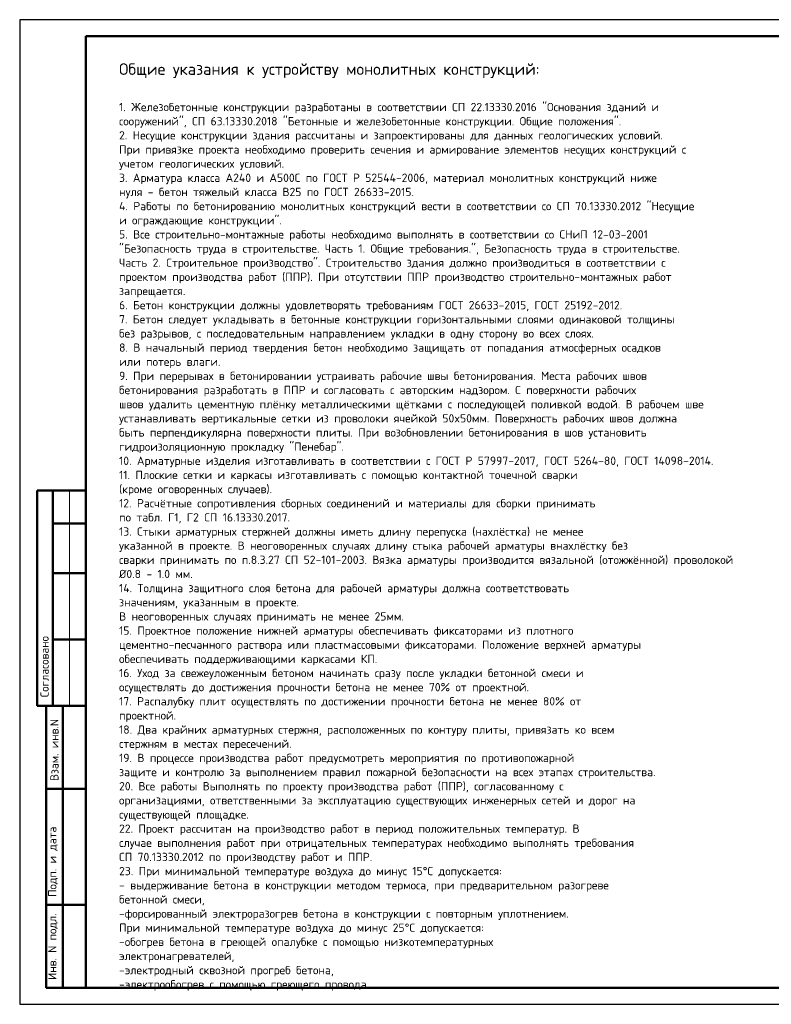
# Model space of a CAD drawing. Header units: millimetres. Extents: x 0 to 42000, y 0 to 29700.
# Tile 1 of 3: x 0 to 22689, y 0 to 29700. Entities that reach past the tile are written whole.
import ezdxf

# ---------------------------------------------------------------- set-up
doc = ezdxf.new("R2010")
doc.units = ezdxf.units.MM
doc.layers.add('Standard', color=7, linetype='Continuous', lineweight=25)
doc.styles.add('ARIAL', font='arial.ttf')
doc.styles.add('ISOCPEUR', font='isocpeur.ttf')

msp = doc.modelspace()

# ---------------------------------------------------------------- linework, layer by layer
at = {"layer": 'Standard', "color": 7, "linetype": 'Continuous', "lineweight": 25, "transparency": 33554687}
msp.add_line((2000, 29200), (2000, 1058), dxfattribs=at)
at = {"layer": 'Standard', "color": 7, "linetype": 'Continuous', "lineweight": 50, "transparency": 33554687}
for p, q in [((6, 15500), (0, 15500)), ((2000, 15500), (527, 15500)), ((527, 15500), (527, 9000)), ((527, 15500), (527, 9000)), ((1000, 15500), (1000, 9000)), ((2000, 14500), (1000, 14500)), ((2000, 13000), (1000, 13000)), ((2000, 11000), (1000, 11000)), ((0, 9000), (6, 9000)), ((527, 9000), (2000, 9000)), ((800, 500), (800, 9000)), ((800, 500), (800, 9000)), ((1300, 500), (1300, 9000)), ((800, 6500), (2000, 6500)), ((800, 3000), (2000, 3000)), ((2000, 500), (800, 500))]:
    msp.add_line(p, q, dxfattribs=at)
at = {"layer": 'Standard', "color": 7, "linetype": 'Continuous', "lineweight": 13, "transparency": 33554687}
msp.add_line((1500, 15500), (1500, 9000), dxfattribs=at)
at = {"layer": 'Standard', "color": 7, "linetype": 'Continuous', "lineweight": 25, "transparency": 33554687}
msp.add_lwpolyline([(0, 0), (42000, 0), (42000, 29700), (0, 29700), (0, 0)], close=True, dxfattribs=at)
at = {"layer": 'Standard', "color": 7, "linetype": 'Continuous', "lineweight": 50, "transparency": 33554687}
msp.add_lwpolyline([(2000, 29200), (41500, 29200), (41500, 500), (2000, 500), (2000, 29200)], close=True, dxfattribs=at)

# ---------------------------------------------------------------- texts
at = {"transparency": 33554687, "insert": (3000, 28385), "char_height": 350, "width": 25886.04, "attachment_point": 1, "line_spacing_factor": 1.024096, "style": 'ARIAL'}
msp.add_mtext('\\A1;{\\fISOCPEUR|i0|b0;\\H350.000000;\\W1.018787;\\C7;Общие указания к устройству монолитных конструкций:}\\P{\\fArial|i0|b0;\\H350.000000;\\W1.018787;\\C7; }\\P{\\fISOCPEUR|i0|b0;\\H250.000000;\\W1.018787;\\C7;1. Железобетонные конструкции разработаны в соответствии СП 22.13330.2016 "Основания зданий и}\\P{\\fISOCPEUR|i0|b0;\\H250.000000;\\W1.018787;\\C7;сооружений", СП 63.13330.2018 "Бетонные и железобетонные конструкции. Общие положения".}\\P{\\fISOCPEUR|i0|b0;\\H250.000000;\\W1.018787;\\C7;2. Несущие конструкции здания рассчитаны и запроектированы для данных геологических условий.}\\P{\\fISOCPEUR|i0|b0;\\H250.000000;\\W1.018787;\\C7;При привязке проекта необходимо проверить сечения и армирование элементов несущих конструкций с}\\P{\\fISOCPEUR|i0|b0;\\H250.000000;\\W1.018787;\\C7;учетом геологических условий.}\\P{\\fISOCPEUR|i0|b0;\\H250.000000;\\W1.018787;\\C7;3. Арматура класса А240 и А500С по ГОСТ Р 52544-2006, материал монолитных конструкций ниже}\\P{\\fISOCPEUR|i0|b0;\\H250.000000;\\W1.018787;\\C7;нуля - бетон тяжелый класса В25 по ГОСТ 26633-2015.}\\P{\\fISOCPEUR|i0|b0;\\H250.000000;\\W1.018787;\\C7;4. Работы по бетонированию монолитных конструкций вести в соответствии со СП 70.13330.2012 "Несущие}\\P{\\fISOCPEUR|i0|b0;\\H250.000000;\\W1.018787;\\C7;и ограждающие конструкции".}\\P{\\fISOCPEUR|i0|b0;\\H250.000000;\\W1.018787;\\C7;5. Все строительно-монтажные работы необходимо выполнять в соответствии со СНиП 12-03-2001}\\P{\\fISOCPEUR|i0|b0;\\H250.000000;\\W1.018787;\\C7;"Безопасность труда в строительстве. Часть 1. Общие требования.", Безопасность труда в строительстве.}\\P{\\fISOCPEUR|i0|b0;\\H250.000000;\\W1.018787;\\C7;Часть 2. Строительное производство". Строительство здания должно производиться в соответствии с}\\P{\\fISOCPEUR|i0|b0;\\H250.000000;\\W1.018787;\\C7;проектом производства работ (ППР). При отсутствии ППР производство строительно-монтажных работ}\\P{\\fISOCPEUR|i0|b0;\\H250.000000;\\W1.018787;\\C7;запрещается.}\\P{\\fISOCPEUR|i0|b0;\\H250.000000;\\W1.018787;\\C7;6. Бетон конструкции должны удовлетворять требованиям ГОСТ 26633-2015, ГОСТ 25192-2012.}\\P{\\fISOCPEUR|i0|b0;\\H250.000000;\\W1.018787;\\C7;7. Бетон следует укладывать в бетонные конструкции горизонтальными слоями одинаковой толщины}\\P{\\fISOCPEUR|i0|b0;\\H250.000000;\\W1.018787;\\C7;без разрывов, с последовательным направлением укладки в одну сторону во всех слоях.}\\P{\\fISOCPEUR|i0|b0;\\H250.000000;\\W1.018787;\\C7;8. В начальный период твердения бетон необходимо защищать от попадания атмосферных осадков}\\P{\\fISOCPEUR|i0|b0;\\H250.000000;\\W1.018787;\\C7;или потерь влаги.}\\P{\\fISOCPEUR|i0|b0;\\H250.000000;\\W1.018787;\\C7;9. При перерывах в бетонировании устраивать рабочие швы бетонирования. Места рабочих швов}\\P{\\fISOCPEUR|i0|b0;\\H250.000000;\\W1.018787;\\C7;бетонирования разработать в ППР и согласовать с авторским надзором. С поверхности рабочих}\\P{\\fISOCPEUR|i0|b0;\\H250.000000;\\W1.018787;\\C7;швов удалить цементную плёнку металлическими щётками с последующей поливкой водой. В рабочем шве}\\P{\\fISOCPEUR|i0|b0;\\H250.000000;\\W1.018787;\\C7;устанавливать вертикальные сетки из проволоки ячейкой 50x50мм. Поверхность рабочих швов должна}\\P{\\fISOCPEUR|i0|b0;\\H250.000000;\\W1.018787;\\C7;быть перпендикулярна поверхности плиты. При возобновлении бетонирования в шов установить}\\P{\\fISOCPEUR|i0|b0;\\H250.000000;\\W1.018787;\\C7;гидроизоляционную прокладку "Пенебар". }\\P{\\fISOCPEUR|i0|b0;\\H250.000000;\\W1.018787;\\C7;10. Арматурные изделия изготавливать в соответствии с ГОСТ Р 57997-2017, ГОСТ 5264-80, ГОСТ 14098-2014.}\\P{\\fISOCPEUR|i0|b0;\\H250.000000;\\W1.018787;\\C7;11. Плоские сетки и каркасы изготавливать с помощью контактной точечной сварки}\\P{\\fISOCPEUR|i0|b0;\\H250.000000;\\W1.018787;\\C7;(кроме оговоренных случаев).}\\P{\\fISOCPEUR|i0|b0;\\H250.000000;\\W1.018787;\\C7;12. Расчётные сопротивления сборных соединений и материалы для сборки принимать}\\P{\\fISOCPEUR|i0|b0;\\H250.000000;\\W1.018787;\\C7;по табл. Г1, Г2 СП 16.13330.2017.}\\P{\\fISOCPEUR|i0|b0;\\H250.000000;\\W1.018787;\\C7;13. Стыки арматурных стержней должны иметь длину перепуска (нахлёстка) не менее}\\P{\\fISOCPEUR|i0|b0;\\H250.000000;\\W1.018787;\\C7;указанной в проекте. В неоговоренных случаях длину стыка рабочей арматуры внахлёстку без}\\P{\\fISOCPEUR|i0|b0;\\H250.000000;\\W1.018787;\\C7;сварки принимать по п.8.3.27 СП 52-101-2003. Вязка арматуры производится вязальной (отожжённой) проволокой}\\P{\\fISOCPEUR|i0|b0;\\H250.000000;\\W1.018787;\\C7;Ø0.8 - 1.0 мм.}\\P{\\fISOCPEUR|i0|b0;\\H250.000000;\\W1.018787;\\C7;14. Толщина защитного слоя бетона для рабочей арматуры должна соответствовать}\\P{\\fISOCPEUR|i0|b0;\\H250.000000;\\W1.018787;\\C7;значениям, указанным в проекте.}\\P{\\fISOCPEUR|i0|b0;\\H250.000000;\\W1.018787;\\C7;В неоговоренных случаях принимать не менее 25мм.}\\P{\\fISOCPEUR|i0|b0;\\H250.000000;\\W1.018787;\\C7;15. Проектное положение нижней арматуры обеспечивать фиксаторами из плотного}\\P{\\fISOCPEUR|i0|b0;\\H250.000000;\\W1.018787;\\C7;цементно-песчанного раствора или пластмассовыми фиксаторами. Положение верхней арматуры}\\P{\\fISOCPEUR|i0|b0;\\H250.000000;\\W1.018787;\\C7;обеспечивать поддерживающими каркасами КП.}\\P{\\fISOCPEUR|i0|b0;\\H250.000000;\\W1.018787;\\C7;16. Уход за свежеуложенным бетоном начинать сразу после укладки бетонной смеси и}\\P{\\fISOCPEUR|i0|b0;\\H250.000000;\\W1.018787;\\C7;осуществлять до достижения прочности бетона не менее 70%%% от проектной.}\\P{\\fISOCPEUR|i0|b0;\\H250.000000;\\W1.018787;\\C7;17. Распалубку плит осуществлять по достижении прочности бетона не менее 80%%% от}\\P{\\fISOCPEUR|i0|b0;\\H250.000000;\\W1.018787;\\C7;проектной.}\\P{\\fISOCPEUR|i0|b0;\\H250.000000;\\W1.018787;\\C7;18. Два крайних арматурных стержня, расположенных по контуру плиты, привязать ко всем}\\P{\\fISOCPEUR|i0|b0;\\H250.000000;\\W1.018787;\\C7;стержням в местах пересечений.}\\P{\\fISOCPEUR|i0|b0;\\H250.000000;\\W1.018787;\\C7;19. В процессе производства работ предусмотреть мероприятия по противопожарной}\\P{\\fISOCPEUR|i0|b0;\\H250.000000;\\W1.018787;\\C7;защите и контролю за выполнением правил пожарной безопасности на всех этапах строительства.}\\P{\\fISOCPEUR|i0|b0;\\H250.000000;\\W1.018787;\\C7;20. Все работы Выполнять по проекту производства работ (ППР), согласованному с}\\P{\\fISOCPEUR|i0|b0;\\H250.000000;\\W1.018787;\\C7;организациями, ответственными за эксплуатацию существующих инженерных сетей и дорог на}\\P{\\fISOCPEUR|i0|b0;\\H250.000000;\\W1.018787;\\C7;существующей площадке.}\\P{\\fISOCPEUR|i0|b0;\\H250.000000;\\W1.018787;\\C7;22. Проект рассчитан на производство работ в период положительных температур. В}\\P{\\fISOCPEUR|i0|b0;\\H250.000000;\\W1.018787;\\C7;случае выполнения работ при отрицательных температурах необходимо выполнять требования}\\P{\\fISOCPEUR|i0|b0;\\H250.000000;\\W1.018787;\\C7;СП 70.13330.2012 по производству работ и ППР.}\\P{\\fISOCPEUR|i0|b0;\\H250.000000;\\W1.018787;\\C7;23. При минимальной температуре воздуха до минус 15%%dС допускается:}\\P{\\fISOCPEUR|i0|b0;\\H250.000000;\\W1.018787;\\C7;- выдерживание бетона в конструкции методом термоса, при предварительном разогреве}\\P{\\fISOCPEUR|i0|b0;\\H250.000000;\\W1.018787;\\C7;бетонной смеси,}\\P{\\fISOCPEUR|i0|b0;\\H250.000000;\\W1.018787;\\C7;-форсированный электроразогрев бетона в конструкции с повторным уплотнением.}\\P{\\fISOCPEUR|i0|b0;\\H250.000000;\\W1.018787;\\C7;При минимальной температуре воздуха до минус 25%%dС допускается:}\\P{\\fISOCPEUR|i0|b0;\\H250.000000;\\W1.018787;\\C7;-обогрев бетона в греющей опалубке с помощью низкотемпературных}\\P{\\fISOCPEUR|i0|b0;\\H250.000000;\\W1.018787;\\C7;электронагревателей,}\\P{\\fISOCPEUR|i0|b0;\\H250.000000;\\W1.018787;\\C7;-электродный сквозной прогреб бетона,}\\P{\\fISOCPEUR|i0|b0;\\H250.000000;\\W1.018787;\\C7;-электрообогрев с помощью греющего провода.}\\P', dxfattribs=at)
at = {"layer": 'Standard', "color": 7, "linetype": 'Continuous', "lineweight": 50, "transparency": 33554687, "char_height": 250, "attachment_point": 7, "rotation": 90, "style": 'ISOCPEUR'}
for s, insert, width in [('\\A1;{\\fISOCPEUR|i0|b0;\\H250.000000;\\W1.000000;\\C7;Согласовано}\\P', (875, 9261), 2071.88), ('\\A1;{\\fISOCPEUR|i0|b0;\\H250.000000;\\W1.000000;\\C7;Взам. инв.N}\\P', (1173, 6736), 1909.1), ('\\A1;{\\fISOCPEUR|i0|b0;\\H250.000000;\\W1.000000;\\C7;Подп. и дата}\\P', (1149, 3242), 2197.06), ('\\A1;{\\fISOCPEUR|i0|b0;\\H250.000000;\\W1.000000;\\C7;Инв. N подл.}\\P', (1149, 734), 2021.79)]:
    msp.add_mtext(s, dxfattribs=dict(at, insert=insert, width=width))

doc.saveas('drawing.dxf')
